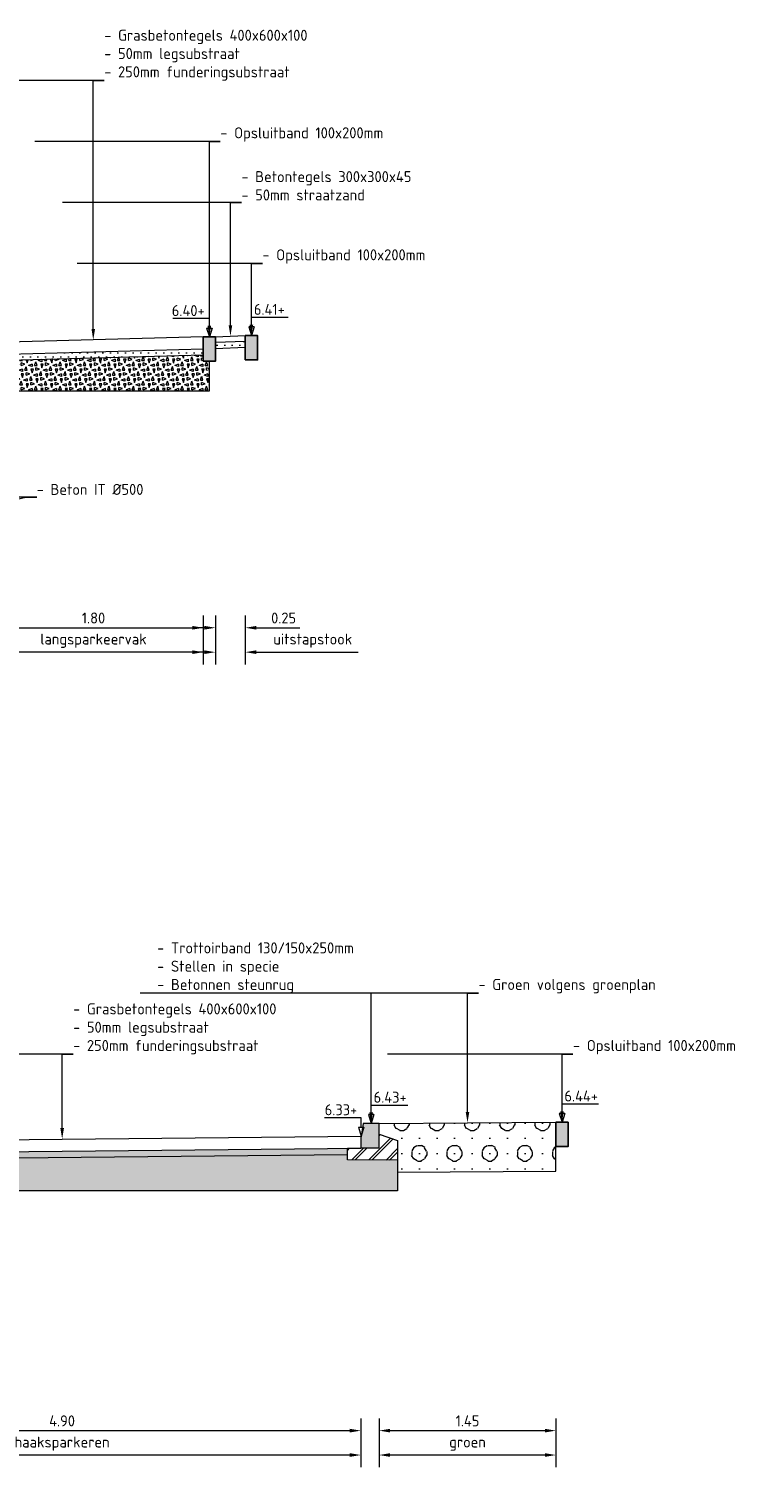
# Model space of a CAD drawing. Header units: metres. Extents: x 155733.7 to 155749.8, y 461848 to 461883.6.
# Tile 11 of 13: x 155743.9 to 155749.8, y 461865.1 to 461876.9. Entities that reach past the tile are written whole.
import ezdxf
from ezdxf import colors
from ezdxf.entities.mleader import LeaderData, LeaderLine
from ezdxf.math import Vec2, Vec3

# ---------------------------------------------------------------- set-up
doc = ezdxf.new("R2010")
doc.units = ezdxf.units.M
doc.layers.get('0').update_dxf_attribs({"lineweight": 18})
doc.layers.get('Defpoints').update_dxf_attribs({"lineweight": 18})
doc.layers.add('N-WE-GR-HEESTER-GD', color=3, linetype='Continuous', lineweight=18, true_color=0x00ff00)
doc.layers.add('N-WE-GR-TEELAARDE 50-A', color=7, linetype='Continuous', lineweight=18, true_color=0xa55200)
for name, color, linetype, lineweight in [('N-WE-GW-GROND_ZAND-AD-50', 7, 'Continuous', 18), ('N-WE-OG-HOOGTEPUNT-T18', 10, 'Continuous', 18), ('N-WE-VH-FUNDERING-A-200', 252, 'Continuous', 18), ('N-WE-VH-KANTOPSLUITING_OPSLUITBAND-SD', 150, 'Continuous', 25), ('N-WE-VH-KANTOPSLUITING_TROTTOIRBAND-SD', 210, 'Continuous', 18), ('N-WE-VH-VERHARDING-GD', 7, 'Continuous', 18), ('N-WE-VH-VERHARDING_FUNDERING-A-20', 7, 'Continuous', 18), ('X-XX-AL-DETAIL1-GD', 7, 'Continuous', 18), ('X-XX-AL-M', 7, 'Continuous', 18), ('X-XX-AL-PEILMAAT-SD', 7, 'Continuous', 18)]:
    doc.layers.add(name, color=color, linetype=linetype, lineweight=lineweight)
doc.styles.add('NLCS-ISO', font='NLCS-ISO.ttf')
doc.styles.add('NLCS-ISO-M50-T18', font='NLCS-ISO.ttf', dxfattribs={"height": 0.09})
doc.dimstyles.new('NLCS-M50-T18-PIJL_L2_H2', dxfattribs={"dimscale": 0.05, "dimtxt": 2.5, "dimasz": 1.8, "dimexe": 2, "dimexo": 2, "dimgap": 0.7, "dimtad": 1, "dimzin": 0, "dimdsep": 46, "dimtxsty": 'NLCS-ISO-M50-T18', "dimcen": 0, "dimdle": 2, "dimclrd": 256, "dimclre": 256, "dimclrt": 10, "dimazin": 0, "dimtfac": 1, "dimtdec": 3, "dimtofl": 0, "dimtmove": 0, "dimatfit": 3, "dimfxl": 2, "dimfxlon": 1, "dimtfillclr": 256, "dimtolj": 1, "dimtzin": 0, "dimlwd": -1, "dimlwe": -1, "dimarcsym": 0})
pattern_1 = [(0, (0, 0), (0.03125, 0.03125), [0, -0.0625])]
pattern_2 = [(0, (155736.589856, 461881.018317), (0.08, 0.04), [0.02, -0.18]), (18.43495, (155736.599856, 461880.978317), (0.079999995, 0.0400000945), [0.0316228, -0.6008328]), (71.56505, (155736.589856, 461881.01832), (0.06000004, -0.02000002), [0.0316228, -0.0316228]), (90, (155736.599856, 461880.978317), (-0.04, 0.08), [0.02, -0.18]), (108.43495, (155736.609856, 461881.018317), (-0.0400000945, 0.079999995), [0.0316228, -0.6008328]), (161.56505, (155736.569856, 461881.00832), (0.02000002, 0.06000004), [0.0316228, -0.0316228]), (180, (155736.579856, 461880.988317), (-0.08, -0.04), [0.02, -0.18]), (198.43495, (155736.569856, 461881.028317), (-0.079999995, -0.0400000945), [0.0316228, -0.6008328]), (270, (155736.569856, 461881.028317), (0.04, -0.08), [0.02, -0.18]), (288.43495, (155736.559856, 461880.988317), (0.0400000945, -0.079999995), [0.0316228, -0.6008328])]

# ---------------------------------------------------------------- blocks, each defined once
blk = doc.blocks.new('SVH-KANTOPSLUITING_TROTTOIRBAND_130 150X200-D')
blk.add_hatch(color=254).paths.add_polyline_path([(-0.15, -0.12), (-0.15, -0.2), (0, -0.2), (0, 0), (-0.13, 0)])
at = {"flags": 128}
blk.add_lwpolyline([(-0.15, -0.12), (-0.15, -0.2), (0, -0.2), (0, 0), (-0.13, 0)], close=True, dxfattribs=at)
blk = doc.blocks.new('SAL-PEILMAAT_INFRACAD_H01-SOD')
for p, q in [((0, 3), (6, 3)), ((0, 1.44), (0, 3)), ((0.45, 1.44), (-0.45, 1.44)), ((-0.45, 1.44), (0, 0)), ((0.45, 1.44), (0, 0))]:
    blk.add_line(p, q)
at = {"style": 'NLCS-ISO'}
blk.add_attdef('...', (0.4, 3.4), '', height=1.8, dxfattribs=at)
blk = doc.blocks.new('*D45')
at = {"layer": 'Defpoints', "color": 0, "transparency": 16777216}
for p in [(155743.493, 461874.358), (155745.293, 461874.413), (155745.293, 461872.028)]:
    blk.add_point(p, dxfattribs=at)
at = {"layer": 'X-XX-AL-M', "transparency": 16777216}
for p, q in [((155743.493, 461872.128), (155743.493, 461871.928)), ((155745.293, 461872.128), (155745.293, 461871.928)), ((155743.583, 461872.028), (155745.203, 461872.028))]:
    blk.add_line(p, q, dxfattribs=at)
for points in [[(155743.583, 461872.043), (155743.583, 461872.013), (155743.493, 461872.028)], [(155745.203, 461872.043), (155745.203, 461872.013), (155745.293, 461872.028)]]:
    blk.add_solid(points, dxfattribs=at)
at = {"layer": 'X-XX-AL-M', "color": 10, "transparency": 16777216, "insert": (155744.393, 461872.108), "char_height": 0.09, "attachment_point": 5, "style": 'NLCS-ISO-M50-T18', "bg_fill": 3, "box_fill_scale": 1.1, "bg_fill_color": 256, "bg_fill_true_color": 13158600, "bg_fill_transparency": 0}
blk.add_mtext('\\A1;1.80', dxfattribs=at)
blk = doc.blocks.new('*D46')
at = {"layer": 'Defpoints', "color": 0, "transparency": 16777216}
for p in [(155745.393, 461874.413), (155745.638, 461874.423), (155745.638, 461872.028)]:
    blk.add_point(p, dxfattribs=at)
at = {"layer": 'X-XX-AL-M', "transparency": 16777216}
for p, q in [((155745.393, 461872.128), (155745.393, 461871.928)), ((155745.638, 461872.128), (155745.638, 461871.928)), ((155745.303, 461872.028), (155745.213, 461872.028)), ((155745.728, 461872.028), (155746.086, 461872.028))]:
    blk.add_line(p, q, dxfattribs=at)
for points in [[(155745.303, 461872.043), (155745.303, 461872.013), (155745.393, 461872.028)], [(155745.728, 461872.043), (155745.728, 461872.013), (155745.638, 461872.028)]]:
    blk.add_solid(points, dxfattribs=at)
at = {"layer": 'X-XX-AL-M', "color": 10, "transparency": 16777216, "insert": (155745.952, 461872.108), "char_height": 0.09, "attachment_point": 5, "style": 'NLCS-ISO-M50-T18', "bg_fill": 3, "box_fill_scale": 1.1, "bg_fill_color": 256, "bg_fill_true_color": 13158600, "bg_fill_transparency": 0}
blk.add_mtext('\\A1;0.25', dxfattribs=at)
blk = doc.blocks.new('*D47')
at = {"layer": 'Defpoints', "color": 0, "transparency": 16777216}
for p in [(155745.393, 461874.413), (155745.638, 461874.423), (155745.638, 461871.828)]:
    blk.add_point(p, dxfattribs=at)
at = {"layer": 'X-XX-AL-M', "transparency": 16777216}
for p, q in [((155745.393, 461871.928), (155745.393, 461871.728)), ((155745.638, 461871.928), (155745.638, 461871.728)), ((155745.303, 461871.828), (155745.213, 461871.828)), ((155745.728, 461871.828), (155746.563, 461871.828))]:
    blk.add_line(p, q, dxfattribs=at)
for points in [[(155745.303, 461871.843), (155745.303, 461871.813), (155745.393, 461871.828)], [(155745.728, 461871.843), (155745.728, 461871.813), (155745.638, 461871.828)]]:
    blk.add_solid(points, dxfattribs=at)
at = {"layer": 'X-XX-AL-M', "color": 10, "transparency": 16777216, "insert": (155746.191, 461871.922), "char_height": 0.09, "attachment_point": 5, "style": 'NLCS-ISO-M50-T18', "bg_fill": 3, "box_fill_scale": 1.1, "bg_fill_color": 256, "bg_fill_true_color": 13158600, "bg_fill_transparency": 0}
blk.add_mtext('\\A1;uitstapstook', dxfattribs=at)
blk = doc.blocks.new('*D48')
at = {"layer": 'Defpoints', "color": 0, "transparency": 16777216}
for p in [(155743.493, 461874.358), (155745.293, 461874.413), (155743.493, 461871.828)]:
    blk.add_point(p, dxfattribs=at)
at = {"layer": 'X-XX-AL-M', "transparency": 16777216}
for p, q in [((155743.493, 461871.928), (155743.493, 461871.728)), ((155745.293, 461871.928), (155745.293, 461871.728)), ((155745.203, 461871.828), (155743.583, 461871.828))]:
    blk.add_line(p, q, dxfattribs=at)
for points in [[(155743.583, 461871.843), (155743.583, 461871.813), (155743.493, 461871.828)], [(155745.203, 461871.843), (155745.203, 461871.813), (155745.293, 461871.828)]]:
    blk.add_solid(points, dxfattribs=at)
at = {"layer": 'X-XX-AL-M', "color": 10, "transparency": 16777216, "insert": (155744.393, 461871.922), "char_height": 0.09, "attachment_point": 5, "style": 'NLCS-ISO-M50-T18', "bg_fill": 3, "box_fill_scale": 1.1, "bg_fill_color": 256, "bg_fill_true_color": 13158600, "bg_fill_transparency": 0}
blk.add_mtext('\\A1;langsparkeervak', dxfattribs=at)
blk = doc.blocks.new('*D60')
at = {"layer": 'Defpoints', "color": 0, "transparency": 16777216}
for p in [(155741.685, 461867.812), (155746.585, 461867.845), (155746.585, 461865.447)]:
    blk.add_point(p, dxfattribs=at)
at = {"layer": 'X-XX-AL-M', "transparency": 16777216}
for p, q in [((155741.685, 461865.547), (155741.685, 461865.347)), ((155746.585, 461865.547), (155746.585, 461865.347)), ((155741.775, 461865.447), (155746.495, 461865.447))]:
    blk.add_line(p, q, dxfattribs=at)
for points in [[(155741.775, 461865.462), (155741.775, 461865.432), (155741.685, 461865.447)], [(155746.495, 461865.462), (155746.495, 461865.432), (155746.585, 461865.447)]]:
    blk.add_solid(points, dxfattribs=at)
at = {"layer": 'X-XX-AL-M', "color": 10, "transparency": 16777216, "insert": (155744.135, 461865.527), "char_height": 0.09, "attachment_point": 5, "style": 'NLCS-ISO-M50-T18', "bg_fill": 3, "box_fill_scale": 1.1, "bg_fill_color": 256, "bg_fill_true_color": 13158600, "bg_fill_transparency": 0}
blk.add_mtext('\\A1;4.90', dxfattribs=at)
blk = doc.blocks.new('*D61')
at = {"layer": 'Defpoints', "color": 0, "transparency": 16777216}
for p in [(155746.735, 461867.965), (155748.185, 461867.975), (155748.185, 461865.447)]:
    blk.add_point(p, dxfattribs=at)
at = {"layer": 'X-XX-AL-M', "transparency": 16777216}
for p, q in [((155746.735, 461865.547), (155746.735, 461865.347)), ((155748.185, 461865.547), (155748.185, 461865.347)), ((155746.825, 461865.447), (155748.095, 461865.447))]:
    blk.add_line(p, q, dxfattribs=at)
for points in [[(155746.825, 461865.462), (155746.825, 461865.432), (155746.735, 461865.447)], [(155748.095, 461865.462), (155748.095, 461865.432), (155748.185, 461865.447)]]:
    blk.add_solid(points, dxfattribs=at)
at = {"layer": 'X-XX-AL-M', "color": 10, "transparency": 16777216, "insert": (155747.46, 461865.527), "char_height": 0.09, "attachment_point": 5, "style": 'NLCS-ISO-M50-T18', "bg_fill": 3, "box_fill_scale": 1.1, "bg_fill_color": 256, "bg_fill_true_color": 13158600, "bg_fill_transparency": 0}
blk.add_mtext('\\A1;1.45', dxfattribs=at)
blk = doc.blocks.new('*D62')
at = {"layer": 'Defpoints', "color": 0, "transparency": 16777216}
for p in [(155746.735, 461867.965), (155748.185, 461867.975), (155746.735, 461865.247)]:
    blk.add_point(p, dxfattribs=at)
at = {"layer": 'X-XX-AL-M', "transparency": 16777216}
for p, q in [((155746.735, 461865.347), (155746.735, 461865.147)), ((155748.185, 461865.347), (155748.185, 461865.147)), ((155748.095, 461865.247), (155746.825, 461865.247))]:
    blk.add_line(p, q, dxfattribs=at)
for points in [[(155746.825, 461865.262), (155746.825, 461865.232), (155746.735, 461865.247)], [(155748.095, 461865.262), (155748.095, 461865.232), (155748.185, 461865.247)]]:
    blk.add_solid(points, dxfattribs=at)
at = {"layer": 'X-XX-AL-M', "color": 10, "transparency": 16777216, "insert": (155747.46, 461865.34), "char_height": 0.09, "attachment_point": 5, "style": 'NLCS-ISO-M50-T18', "bg_fill": 3, "box_fill_scale": 1.1, "bg_fill_color": 256, "bg_fill_true_color": 13158600, "bg_fill_transparency": 0}
blk.add_mtext('\\A1;groen', dxfattribs=at)
blk = doc.blocks.new('*D63')
at = {"layer": 'Defpoints', "color": 0, "transparency": 16777216}
for p in [(155741.685, 461867.812), (155746.585, 461867.845), (155741.685, 461865.247)]:
    blk.add_point(p, dxfattribs=at)
at = {"layer": 'X-XX-AL-M', "transparency": 16777216}
for p, q in [((155741.685, 461865.347), (155741.685, 461865.147)), ((155746.585, 461865.347), (155746.585, 461865.147)), ((155746.495, 461865.247), (155741.775, 461865.247))]:
    blk.add_line(p, q, dxfattribs=at)
for points in [[(155741.775, 461865.262), (155741.775, 461865.232), (155741.685, 461865.247)], [(155746.495, 461865.262), (155746.495, 461865.232), (155746.585, 461865.247)]]:
    blk.add_solid(points, dxfattribs=at)
at = {"layer": 'X-XX-AL-M', "color": 10, "transparency": 16777216, "insert": (155744.135, 461865.34), "char_height": 0.09, "attachment_point": 5, "style": 'NLCS-ISO-M50-T18', "bg_fill": 3, "box_fill_scale": 1.1, "bg_fill_color": 256, "bg_fill_true_color": 13158600, "bg_fill_transparency": 0}
blk.add_mtext('\\A1;haaksparkeren', dxfattribs=at)
blk = doc.blocks.new('SVH-KANTOPSLUITING_OPSLUITBAND_100X200-D')
blk.add_hatch(color=254).paths.add_polyline_path([(-0.1, -0.2), (0, -0.2), (0, 0), (-0.1, 0)])
at = {"flags": 128}
blk.add_lwpolyline([(-0.1, -0.2), (0, -0.2), (0, 0), (-0.1, 0)], close=True, dxfattribs=at)

msp = doc.modelspace()

# ---------------------------------------------------------------- hatches: boundary and pattern name
at = {"layer": 'N-WE-GR-TEELAARDE 50-A'}
h = msp.add_hatch(dxfattribs=at)
h.set_pattern_fill('AGR-BOMENGROND-SO', color=256, scale=0.05, pattern_type=2)
h.set_pattern_definition([(0, (162193.89987, 470375.4683), (0, 0.125), [0, -0.1443375]), (0, (162193.88312, 470375.4058), (0.1443375, 0.25), [0.033494, -0.255181]), (30, (162193.91662, 470375.4058), (0.144337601, 0.2499999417), [0.033494, -0.466506]), (60, (162193.94562, 470375.42255), (-0.144337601, 0.249999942), [0.033494, -0.255181]), (90, (162193.96237, 470375.45156), (-0.1443375, 0.25), [0.033494, -0.466506]), (120, (162193.96237, 470375.48505), (-0.288675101, -5.8e-08), [0.033494, -0.255181]), (150, (162193.94562, 470375.51406), (-0.288675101, 5.83e-08), [0.033494, -0.466506]), (180, (162193.91662, 470375.5308), (-0.1443375, -0.25), [0.033494, -0.255181]), (210, (162193.88312, 470375.5308), (-0.144337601, -0.2499999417), [0.033494, -0.466506]), (240, (162193.85412, 470375.51406), (0.144337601, -0.249999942), [0.033494, -0.255181]), (270, (162193.83737, 470375.48505), (0.1443375, -0.25), [0.033494, -0.466506]), (300, (162193.83737, 470375.45156), (0.288675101, 5.8e-08), [0.033494, -0.255181]), (330, (162193.85412, 470375.42255), (0.288675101, -5.83e-08), [0.033494, -0.466506])])
h.paths.add_polyline_path([(155748.185, 461867.825), (155748.185, 461867.975), (155746.735, 461867.965), (155746.735, 461867.876), (155746.885, 461867.826), (155746.885, 461867.665), (155746.885, 461867.566), (155748.185, 461867.575)])
at = {"layer": 'N-WE-GW-GROND_ZAND-AD-50', "ltscale": 0.2, "transparency": 33554687}
h = msp.add_hatch(dxfattribs=at)
h.set_pattern_fill('AGW-GROND_ZAND_CUNETZAND-SOD', color=256, scale=0.05, pattern_type=2)
h.set_pattern_definition(pattern_1)
h.paths.add_polyline_path([(155745.638, 461874.378), (155745.393, 461874.368), (155745.393, 461874.318), (155745.638, 461874.328)])
h = msp.add_hatch(dxfattribs=at)
h.set_pattern_fill('AGW-GROND_ZAND_CUNETZAND-SOD', color=256, scale=0.05, pattern_type=2)
h.set_pattern_definition(pattern_1)
h.paths.add_polyline_path([(155745.293, 461874.313), (155743.523, 461874.264), (155743.643, 461874.224), (155743.643, 461874.217), (155745.293, 461874.263)])
h = msp.add_hatch(dxfattribs=at)
h.set_pattern_fill('AGW-GROND_ZAND_CUNETZAND-SOD', color=256, scale=0.05, pattern_type=2)
h.set_pattern_definition(pattern_1)
h.paths.add_polyline_path([(155746.476, 461867.711), (155746.476, 461867.761), (155741.775, 461867.713), (155741.835, 461867.693), (155741.835, 461867.663)])
at = {"layer": 'N-WE-VH-FUNDERING-A-200'}
h = msp.add_hatch(dxfattribs=at)
h.set_pattern_fill('AVH-FUNDERING_GRANULAAT_BETON-SOD', color=256, scale=0.02, pattern_type=2)
h.set_pattern_definition(pattern_2)
h.paths.add_polyline_path([(155745.343, 461874.213), (155745.293, 461874.213), (155745.293, 461874.263), (155743.643, 461874.217), (155743.643, 461874.163), (155743.743, 461874.163), (155743.743, 461873.97), (155745.343, 461873.97)])
h = msp.add_hatch(dxfattribs=at)
h.set_pattern_fill('AVH-FUNDERING_GRANULAAT_BETON-SOD', color=256, scale=0.02, pattern_type=2)
h.set_pattern_definition(pattern_2)
h.paths.add_polyline_path([(155741.835, 461867.663), (155741.835, 461867.562), (155741.835, 461867.425), (155741.835, 461867.413), (155746.885, 461867.413), (155746.885, 461867.665), (155746.475, 461867.666), (155746.476, 461867.711)])
at = {"layer": 'N-WE-VH-VERHARDING_FUNDERING-A-20'}
h = msp.add_hatch(dxfattribs=at)
h.set_pattern_fill('AVH-FUNDERING_SCHUIMBETON-SO', color=256, scale=0.02, angle=0.2152, pattern_type=2)
h.set_pattern_definition([(45.215183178, (10811.17653, 49775.51235), (-0.070975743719, 0.07044461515), []), (45.215183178, (10811.17664, 49775.48435), (-0.070975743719, 0.07044461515), [])])
h.paths.add_polyline_path([(155746.585, 461867.762), (155746.476, 461867.761), (155746.475, 461867.666), (155746.885, 461867.665), (155746.885, 461867.826), (155746.735, 461867.876), (155746.735, 461867.765), (155746.585, 461867.765)])

# ---------------------------------------------------------------- linework, layer by layer
at = {"layer": 'N-WE-GR-HEESTER-GD', "flags": 128}
msp.add_lwpolyline([(155746.735, 461867.965), (155748.185, 461867.975)], dxfattribs=at)
at = {"layer": 'N-WE-VH-VERHARDING-GD', "flags": 128}
for points in [[(155745.293, 461874.413), (155743.488, 461874.363)], [(155745.393, 461874.413), (155745.638, 461874.423)], [(155745.393, 461874.368), (155745.638, 461874.378)], [(155745.293, 461874.313), (155743.493, 461874.263)], [(155745.293, 461874.263), (155743.493, 461874.213)], [(155745.393, 461874.318), (155745.638, 461874.328)], [(155746.885, 461867.566), (155748.185, 461867.575), (155748.185, 461867.825)]]:
    msp.add_lwpolyline(points, dxfattribs=at)
msp.add_lwpolyline([(155746.585, 461867.762), (155746.585, 461867.765), (155746.735, 461867.765), (155746.735, 461867.876), (155746.885, 461867.826), (155746.885, 461867.665), (155746.475, 461867.666), (155746.476, 461867.761)], close=True, dxfattribs=at)
at = {"layer": 'X-XX-AL-DETAIL1-GD', "ltscale": 0.2, "flags": 128}
for points in [[(155741.685, 461867.812), (155746.588, 461867.862)], [(155741.685, 461867.712), (155746.585, 461867.762)], [(155741.835, 461867.663), (155746.476, 461867.711)]]:
    msp.add_lwpolyline(points, dxfattribs=at)

# ---------------------------------------------------------------- block references
at = {"layer": 'N-WE-VH-KANTOPSLUITING_TROTTOIRBAND-SD'}
msp.add_blockref('SVH-KANTOPSLUITING_TROTTOIRBAND_130 150X200-D', (155746.735, 461867.965), dxfattribs=at)
at = {"layer": 'X-XX-AL-PEILMAAT-SD'}
ref = msp.add_blockref('SAL-PEILMAAT_INFRACAD_H01-SOD', (155745.343, 461874.413), dxfattribs=dict(at, xscale=-0.05, yscale=0.05, zscale=0.05))
ref.add_attrib('...', '6.40+', (155745.035, 461874.583), dxfattribs={"layer": '0', "height": 0.09, "style": 'NLCS-ISO'})
at = {"layer": 'X-XX-AL-PEILMAAT-SD', "xscale": 0.05, "yscale": 0.05, "zscale": 0.05}
for p, values in [((155745.688, 461874.423), {'...': '6.41+'}), ((155746.67, 461867.965), {'...': '6.43+'}), ((155748.235, 461867.975), {'...': '6.44+'})]:
    msp.add_blockref('SAL-PEILMAAT_INFRACAD_H01-SOD', p, dxfattribs=at).add_auto_attribs(values)
at = {"layer": 'X-XX-AL-PEILMAAT-SD'}
ref = msp.add_blockref('SAL-PEILMAAT_INFRACAD_H01-SOD', (155746.588, 461867.862), dxfattribs=dict(at, xscale=-0.05, yscale=0.05, zscale=0.05))
ref.add_attrib('...', '6.33+', (155746.289, 461868.032), dxfattribs={"layer": '0', "height": 0.09, "style": 'NLCS-ISO'})

# ---------------------------------------------------------------- leaders
at = {"layer": 'N-WE-OG-HOOGTEPUNT-T18'}
ml = msp.add_multileader_mtext('Standard', dxfattribs=at)
ml.set_content('- Grasbetontegels 400x600x100\\P- 50mm legsubstraat\\P- 250mm funderingsubstraat', color=256, style='NLCS-ISO-M50-T18')
ml.set_leader_properties(color=256, linetype='ByLayer', lineweight=-1)
ml.build(insert=Vec2(0, 0))
ml.multileader.update_dxf_attribs({"text_left_attachment_type": 5, "text_right_attachment_type": 5, "dogleg_length": 0.09, "arrow_head_size": 0.09})
ctx = ml.context
ctx.base_point, ctx.char_height, ctx.arrow_head_size, ctx.landing_gap_size, ctx.plane_origin = Vec3(155744.481, 461876.513), 0.09, 0.09, 0, Vec3(9256.781, 37949.854)
ctx.left_attachment, ctx.right_attachment = 5, 5
notes = []
notes.append((ctx, [(0, (1, 1, 0), (155744.391, 461876.513), (1, 0), 0.09, [(0, [(155744.391, 461874.388)], 0, [])])]))
ctx.mtext.insert, ctx.mtext.flow_direction = Vec3(155744.481, 461876.93), 5
ml = msp.add_multileader_mtext('Standard', dxfattribs=at)
ml.set_content('- Opsluitband 100x200mm', color=256, style='NLCS-ISO-M50-T18')
ml.set_leader_properties(color=256, linetype='ByLayer', lineweight=-1)
ml.build(insert=Vec2(0, 0))
ml.multileader.update_dxf_attribs({"text_left_attachment_type": 5, "text_right_attachment_type": 5, "dogleg_length": 0.09, "arrow_head_size": 0.09})
ctx = ml.context
ctx.base_point, ctx.char_height, ctx.arrow_head_size, ctx.landing_gap_size, ctx.plane_origin = Vec3(155745.433, 461876.013), 0.09, 0.09, 0, Vec3(9257.734, 37949.879)
ctx.left_attachment, ctx.right_attachment = 5, 5
notes.append((ctx, [(0, (1, 1, 0), (155745.343, 461876.013), (1, 0), 0.09, [(0, [(155745.343, 461874.413)], 0, [])])]))
ctx.mtext.insert, ctx.mtext.flow_direction = Vec3(155745.433, 461876.13), 5
ml = msp.add_multileader_mtext('Standard', dxfattribs=at)
ml.set_content('- Betontegels 300x300x45\\P- 50mm straatzand', color=256, style='NLCS-ISO-M50-T18')
ml.set_leader_properties(color=256, linetype='ByLayer', lineweight=-1)
ml.build(insert=Vec2(0, 0))
ml.multileader.update_dxf_attribs({"text_left_attachment_type": 5, "text_right_attachment_type": 5, "dogleg_length": 0.09, "arrow_head_size": 0.09})
ctx = ml.context
ctx.base_point, ctx.char_height, ctx.arrow_head_size, ctx.landing_gap_size, ctx.plane_origin = Vec3(155745.606, 461875.513), 0.09, 0.09, 0, Vec3(9257.906, 37949.884)
ctx.left_attachment, ctx.right_attachment = 5, 5
notes.append((ctx, [(0, (1, 1, 0), (155745.516, 461875.513), (1, 0), 0.09, [(0, [(155745.516, 461874.418)], 0, [])])]))
ctx.mtext.insert, ctx.mtext.flow_direction = Vec3(155745.606, 461875.771), 5
ml = msp.add_multileader_mtext('Standard', dxfattribs=at)
ml.set_content('- Opsluitband 100x200mm', color=256, style='NLCS-ISO-M50-T18')
ml.set_leader_properties(color=256, linetype='ByLayer', lineweight=-1)
ml.build(insert=Vec2(0, 0))
ml.multileader.update_dxf_attribs({"text_left_attachment_type": 5, "text_right_attachment_type": 5, "dogleg_length": 0.09, "arrow_head_size": 0.09})
ctx = ml.context
ctx.base_point, ctx.char_height, ctx.arrow_head_size, ctx.landing_gap_size, ctx.plane_origin = Vec3(155745.778, 461875.013), 0.09, 0.09, 0, Vec3(9258.079, 37949.889)
ctx.left_attachment, ctx.right_attachment = 5, 5
notes.append((ctx, [(0, (1, 1, 0), (155745.688, 461875.013), (1, 0), 0.09, [(0, [(155745.688, 461874.423)], 0, [])])]))
ctx.mtext.insert, ctx.mtext.flow_direction = Vec3(155745.778, 461875.13), 5
ml = msp.add_multileader_mtext('Standard', dxfattribs=at)
ml.set_content('- Trottoirband 130/150x250mm\\P- Stellen in specie\\P- Betonnen steunrug', color=256, style='NLCS-ISO-M50-T18')
ml.set_leader_properties(color=256, linetype='ByLayer', lineweight=-1)
ml.build(insert=Vec2(0, 0))
ml.multileader.update_dxf_attribs({"text_left_attachment_type": 5, "text_right_attachment_type": 5, "dogleg_length": 0.09, "arrow_head_size": 0.09})
ctx = ml.context
ctx.base_point, ctx.char_height, ctx.arrow_head_size, ctx.landing_gap_size, ctx.plane_origin = Vec3(155744.915, 461869.032), 0.09, 0.09, 0, Vec3(302234.28, 37943.43)
ctx.left_attachment, ctx.right_attachment = 5, 5
notes.append((ctx, [(0, (1, 1, 0), (155746.67, 461869.032), (-1, 0), 0.09, [(0, [(155746.67, 461867.965)], 0, [])])]))
ctx.mtext.insert, ctx.mtext.flow_direction = Vec3(155744.915, 461869.449), 5
ml = msp.add_multileader_mtext('Standard', dxfattribs=at)
ml.set_content('- Groen volgens groenplan', color=256, style='NLCS-ISO-M50-T18')
ml.set_leader_properties(color=256, linetype='ByLayer', lineweight=-1)
ml.build(insert=Vec2(0, 0))
ml.multileader.update_dxf_attribs({"text_left_attachment_type": 5, "text_right_attachment_type": 5, "dogleg_length": 0.09, "arrow_head_size": 0.09})
ctx = ml.context
ctx.base_point, ctx.char_height, ctx.arrow_head_size, ctx.landing_gap_size, ctx.plane_origin = Vec3(155747.55, 461869.032), 0.09, 0.09, 0, Vec3(9259.85, 37943.435)
ctx.left_attachment, ctx.right_attachment = 5, 5
notes.append((ctx, [(0, (1, 1, 0), (155747.46, 461869.032), (1, 0), 0.09, [(0, [(155747.46, 461867.97)], 0, [])])]))
ctx.mtext.insert, ctx.mtext.flow_direction = Vec3(155747.55, 461869.149), 5
ml = msp.add_multileader_mtext('Standard', dxfattribs=at)
ml.set_content('- Grasbetontegels 400x600x100\\P- 50mm legsubstraat\\P- 250mm funderingsubstraat', color=256, style='NLCS-ISO-M50-T18')
ml.set_leader_properties(color=256, linetype='ByLayer', lineweight=-1)
ml.build(insert=Vec2(0, 0))
ml.multileader.update_dxf_attribs({"text_left_attachment_type": 5, "text_right_attachment_type": 5, "dogleg_length": 0.09, "arrow_head_size": 0.09})
ctx = ml.context
ctx.base_point, ctx.char_height, ctx.arrow_head_size, ctx.landing_gap_size, ctx.plane_origin = Vec3(155744.226, 461868.532), 0.09, 0.09, 0, Vec3(9256.527, 37943.303)
ctx.left_attachment, ctx.right_attachment = 5, 5
notes.append((ctx, [(0, (1, 1, 0), (155744.136, 461868.532), (1, 0), 0.09, [(0, [(155744.136, 461867.837)], 0, [])])]))
ctx.mtext.insert, ctx.mtext.flow_direction = Vec3(155744.226, 461868.949), 5
ml = msp.add_multileader_mtext('Standard', dxfattribs=at)
ml.set_content('- Opsluitband 100x200mm', color=256, style='NLCS-ISO-M50-T18')
ml.set_leader_properties(color=256, linetype='ByLayer', lineweight=-1)
ml.build(insert=Vec2(0, 0))
ml.multileader.update_dxf_attribs({"text_left_attachment_type": 5, "text_right_attachment_type": 5, "dogleg_length": 0.09, "arrow_head_size": 0.09})
ctx = ml.context
ctx.base_point, ctx.char_height, ctx.arrow_head_size, ctx.landing_gap_size, ctx.plane_origin = Vec3(155748.325, 461868.532), 0.09, 0.09, 0, Vec3(9260.625, 37943.44)
ctx.left_attachment, ctx.right_attachment = 5, 5
notes.append((ctx, [(0, (1, 1, 0), (155748.235, 461868.532), (1, 0), 0.09, [(0, [(155748.235, 461867.975)], 0, [])])]))
ctx.mtext.insert, ctx.mtext.flow_direction = Vec3(155748.325, 461868.649), 5
for ctx, leaders in notes:
    for number, flags, end, landing, length, lines in leaders:
        leader = LeaderData()
        leader.index, (leader.has_last_leader_line, leader.has_dogleg_vector, leader.attachment_direction) = number, flags
        leader.last_leader_point, leader.dogleg_vector, leader.dogleg_length = Vec3(end), Vec3(landing), length
        for number, points, colour, breaks in lines:
            line = LeaderLine()
            line.index, line.vertices, line.color, line.breaks = number, Vec3.list(points), colors.encode_raw_color(colour), breaks
            leader.lines.append(line)
        ctx.leaders.append(leader)

# ---------------------------------------------------------------- next in the draw order: dimensions: what is measured, and where the dimension line sits
at = {"layer": 'X-XX-AL-M'}
for base, p1, p2, picture, middle in [((155745.293, 461872.028), (155743.493, 461874.358), (155745.293, 461874.413), '*D45', (155744.393, 461872.108)), ((155748.185, 461865.447), (155746.735, 461867.965), (155748.185, 461867.975), '*D61', (155747.46, 461865.527)), ((155746.585, 461865.447), (155741.685, 461867.812), (155746.585, 461867.845), '*D60', (155744.135, 461865.527))]:
    dim = msp.add_linear_dim(base=base, p1=p1, p2=p2, dimstyle='NLCS-M50-T18-PIJL_L2_H2', override={"dimtfill": 1}, dxfattribs=at)
    dim.commit()
    dim.dimension.update_dxf_attribs({"geometry": picture, "text_midpoint": middle})

# ---------------------------------------------------------------- next in the draw order: dimensions: what is measured, and where the dimension line sits
dim = msp.add_linear_dim(base=(155745.63841, 461872.02802), p1=(155745.3934, 461874.41319), p2=(155745.63841, 461874.42319), dimstyle='NLCS-M50-T18-PIJL_L2_H2', override={"dimtfill": 1}, dxfattribs=at)
dim.commit()
dim.dimension.update_dxf_attribs({"geometry": '*D46', "text_midpoint": (155745.95241, 461872.10802)})
for base, p1, p2, text, picture, middle in [((155746.735, 461865.247), (155748.185, 461867.975), (155746.735, 461867.965), 'groen', '*D62', (155747.46, 461865.34)), ((155741.685, 461865.247), (155746.585, 461867.845), (155741.685, 461867.812), 'haaksparkeren', '*D63', (155744.135, 461865.34))]:
    dim = msp.add_linear_dim(base=base, p1=p1, p2=p2, text=text, dimstyle='NLCS-M50-T18-PIJL_L2_H2', override={"dimtfill": 1}, dxfattribs=at)
    dim.commit()
    dim.dimension.update_dxf_attribs({"geometry": picture, "text_midpoint": middle})

# ---------------------------------------------------------------- next in the draw order: linework, layer by layer
at = {"layer": 'X-XX-AL-DETAIL1-GD', "ltscale": 0.2, "flags": 128}
msp.add_lwpolyline([(155746.885, 461867.665), (155746.885, 461867.413), (155741.835, 461867.413), (155741.835, 461867.425)], dxfattribs=at)

# ---------------------------------------------------------------- next in the draw order: block references
at = {"layer": 'N-WE-VH-KANTOPSLUITING_OPSLUITBAND-SD'}
msp.add_blockref('SVH-KANTOPSLUITING_OPSLUITBAND_100X200-D', (155748.285, 461867.975), dxfattribs=at)

# ---------------------------------------------------------------- next in the draw order: dimensions: what is measured, and where the dimension line sits
at = {"layer": 'X-XX-AL-M'}
dim = msp.add_linear_dim(base=(155745.638, 461871.828), p1=(155745.393, 461874.413), p2=(155745.638, 461874.423), text='uitstapstook', dimstyle='NLCS-M50-T18-PIJL_L2_H2', override={"dimtfill": 1}, dxfattribs=at)
dim.commit()
dim.dimension.update_dxf_attribs({"geometry": '*D47', "text_midpoint": (155746.191, 461871.922)})

# ---------------------------------------------------------------- next in the draw order: block references
at = {"layer": 'N-WE-VH-KANTOPSLUITING_OPSLUITBAND-SD'}
msp.add_blockref('SVH-KANTOPSLUITING_OPSLUITBAND_100X200-D', (155745.738, 461874.423), dxfattribs=at)
msp.add_blockref('SVH-KANTOPSLUITING_OPSLUITBAND_100X200-D', (155745.738, 461874.423), dxfattribs=at)

# ---------------------------------------------------------------- next in the draw order: dimensions: what is measured, and where the dimension line sits
at = {"layer": 'X-XX-AL-M'}
dim = msp.add_linear_dim(base=(155743.493, 461871.828), p1=(155745.293, 461874.413), p2=(155743.493, 461874.358), text='langsparkeervak', dimstyle='NLCS-M50-T18-PIJL_L2_H2', override={"dimtfill": 1}, dxfattribs=at)
dim.commit()
dim.dimension.update_dxf_attribs({"geometry": '*D48', "text_midpoint": (155744.393, 461871.922)})

# ---------------------------------------------------------------- next in the draw order: linework, layer by layer
at = {"layer": 'N-WE-VH-VERHARDING-GD', "flags": 128}
msp.add_lwpolyline([(155743.743, 461873.97), (155745.343, 461873.97), (155745.343, 461874.213)], dxfattribs=at)

# ---------------------------------------------------------------- next in the draw order: block references
at = {"layer": 'N-WE-VH-KANTOPSLUITING_OPSLUITBAND-SD'}
msp.add_blockref('SVH-KANTOPSLUITING_OPSLUITBAND_100X200-D', (155745.393, 461874.413), dxfattribs=at)
msp.add_blockref('SVH-KANTOPSLUITING_OPSLUITBAND_100X200-D', (155745.393, 461874.413), dxfattribs=at)

# ---------------------------------------------------------------- next in the draw order: leaders
at = {"layer": 'N-WE-OG-HOOGTEPUNT-T18'}
ml = msp.add_multileader_mtext('Standard', dxfattribs=at)
ml.set_content('- Beton IT %%C500', color=256, style='NLCS-ISO-M50-T18')
ml.set_leader_properties(color=256, linetype='ByLayer', lineweight=-1)
ml.build(insert=Vec2(0, 0))
ml.multileader.update_dxf_attribs({"text_left_attachment_type": 5, "text_right_attachment_type": 5, "dogleg_length": 0.09, "arrow_head_size": 0.09})
ctx = ml.context
ctx.base_point, ctx.char_height, ctx.arrow_head_size, ctx.landing_gap_size, ctx.plane_origin = Vec3(155743.927, 461873.099), 0.09, 0.09, 0, Vec3(9256.228, 37947.54)
ctx.left_attachment, ctx.right_attachment = 5, 5
notes = []
notes.append((ctx, [(0, (1, 1, 0), (155743.837, 461873.099), (1, 0), 0.09, [(0, [(155742.447, 461872.763)], 0, [])])]))
ctx.mtext.insert, ctx.mtext.flow_direction = Vec3(155743.927, 461873.207), 5
for ctx, leaders in notes:
    for number, flags, end, landing, length, lines in leaders:
        leader = LeaderData()
        leader.index, (leader.has_last_leader_line, leader.has_dogleg_vector, leader.attachment_direction) = number, flags
        leader.last_leader_point, leader.dogleg_vector, leader.dogleg_length = Vec3(end), Vec3(landing), length
        for number, points, colour, breaks in lines:
            line = LeaderLine()
            line.index, line.vertices, line.color, line.breaks = number, Vec3.list(points), colors.encode_raw_color(colour), breaks
            leader.lines.append(line)
        ctx.leaders.append(leader)

doc.saveas('drawing.dxf')
